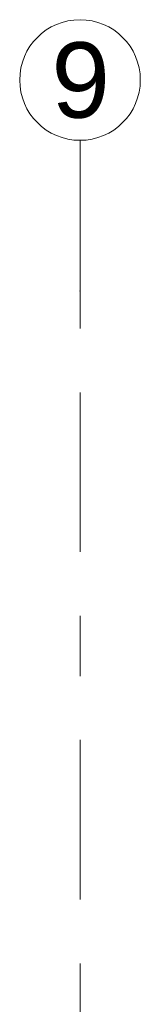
# Model space of a CAD drawing. Header units: metres. Extents: x -3.6 to 84.5, y -11 to 16.8.
# Tile 122 of 137: x 29.23 to 29.43, y 15.173 to 16.805. Entities that reach past the tile are written whole.
import ezdxf

# ---------------------------------------------------------------- set-up
doc = ezdxf.new("R2010")
doc.units = ezdxf.units.M
doc.header["$MEASUREMENT"] = 0
doc.linetypes.add('Strichlinie doppelt', pattern=[0.546806, 0.264583, -0.105833, 0.070556, -0.105833])
doc.layers.add('451 - Universal.Achsen Raster', color=7, linetype='Continuous')
doc.styles.add('ERSTELLTER_STIL_2', font='txt')

msp = doc.modelspace()

# ---------------------------------------------------------------- linework, layer by layer
at = {"layer": '451 - Universal.Achsen Raster', "color": 160, "linetype": 'Strichlinie doppelt', "lineweight": 9, "true_color": 0x3232ff}
for p, q in [((29.33, 16.355), (29.33, 16.605)), ((29.33, -10.585), (29.33, 16.355))]:
    msp.add_line(p, q, dxfattribs=at)
at = {"layer": '451 - Universal.Achsen Raster', "color": 160, "linetype": 'Continuous', "lineweight": 9, "true_color": 0x3232ff}
msp.add_circle((29.33, 16.705), 0.1, dxfattribs=at)
at = {"layer": '451 - Universal.Achsen Raster', "color": 160, "linetype": 'Strichlinie doppelt', "lineweight": 9, "true_color": 0x3232ff}
msp.add_point((29.33, 16.355), dxfattribs=at)
msp.add_point((29.33, 16.355), dxfattribs=at)

# ---------------------------------------------------------------- texts
at = {"layer": '451 - Universal.Achsen Raster', "color": 160, "lineweight": 9, "true_color": 0x3232ff, "insert": (29.2826, 16.7675), "char_height": 0.125, "attachment_point": 1, "style": 'ERSTELLTER_STIL_2'}
msp.add_mtext('\\A1;{\\pql;\\pt0;\\fArial|b0|i0|c0|p38;9}', dxfattribs=at)

doc.saveas('drawing.dxf')
